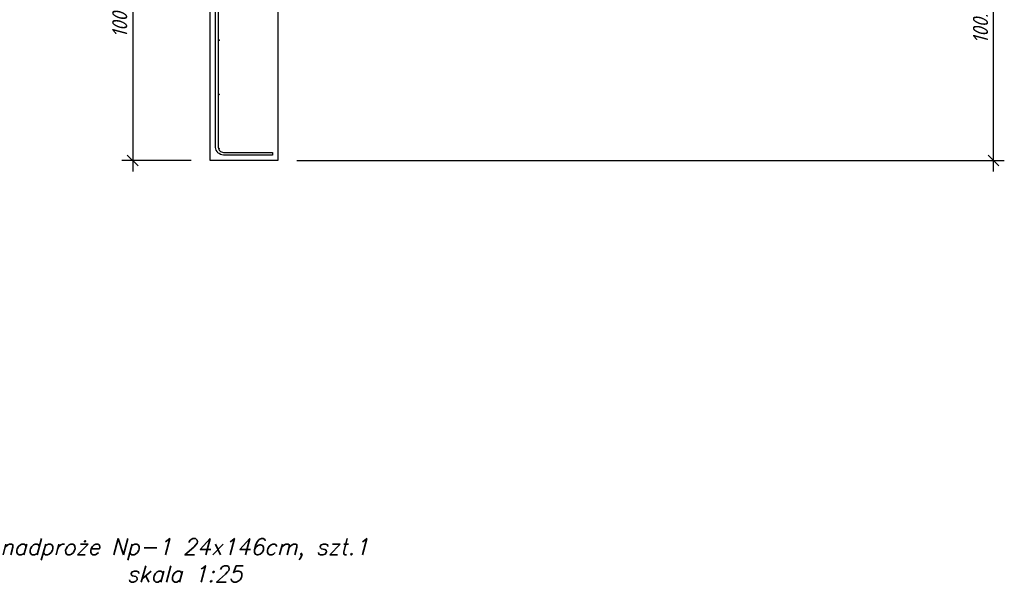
# Model space of a CAD drawing. Header units: millimetres. Extents: x -59549 to 24928, y -40343 to 39139.
# Tile 13 of 27: x -21166 to -17534, y -1470 to 605. Entities that reach past the tile are written whole.
import ezdxf

# ---------------------------------------------------------------- set-up
doc = ezdxf.new("R2010")
doc.units = ezdxf.units.MM
doc.header["$MEASUREMENT"] = 0
doc.linetypes.add('Dot & Dashed', pattern=[335.138881, 176.388884, -88.194442, 0, -70.555556])
doc.linetypes.add('Hidden', pattern=[7.14375, 4.7625, -2.38125])
for name, color, linetype in [('k-nadproża', 4, 'Hidden'), ('k-schody', 2, 'Continuous'), ('k-wymiary', 1, 'Continuous')]:
    doc.layers.add(name, color=color, linetype=linetype)
doc.layers.add('Ogólne', color=7, linetype='Continuous', lineweight=25)
doc.styles.add('50', font='romans.shx', dxfattribs={"width": 0.85, "oblique": 15, "height": 10})
doc.styles.add('ISO', font='ISOCP.SHX', dxfattribs={"oblique": 15})
doc.dimstyles.new('ISO 1_20', dxfattribs={"dimtxt": 56, "dimasz": 40, "dimexe": 40, "dimexo": 70, "dimgap": 20, "dimtad": 1, "dimdec": 1, "dimlfac": 0.1, "dimdsep": 46, "dimtxsty": 'ISO', "dimblk": 'OBLIQUE', "dimcen": 0.09, "dimdle": 40, "dimclrd": 1, "dimclre": 1, "dimclrt": 2, "dimadec": 0, "dimazin": 0, "dimtfac": 1, "dimtdec": 1, "dimtix": 1, "dimtmove": 2, "dimatfit": 0, "dimfxl": 1, "dimtolj": 1, "dimtzin": 0, "dimlwd": -1, "dimlwe": -1, "dimarcsym": 0})

# ---------------------------------------------------------------- blocks, each defined once
blk = doc.blocks.new('_Oblique')
at = {"color": 0, "linetype": 'ByBlock', "lineweight": -2, "ltscale": 30}
blk.add_line((-0.5, -0.5), (0.5, 0.5), dxfattribs=at)
blk = doc.blocks.new('*D58')
at = {"layer": 'Defpoints', "color": 0}
for p in [(-20213.5, 819.9), (-20463.5, 664.5), (-20213.5, 588.5)]:
    blk.add_point(p, dxfattribs=at)
at = {"layer": 'k-wymiary', "color": 1}
for p, q in [((-20463.5, 734.5), (-20463.5, 859.9)), ((-20213.5, 658.5), (-20213.5, 859.9)), ((-20503.5, 819.9), (-20173.5, 819.9))]:
    blk.add_line(p, q, dxfattribs=at)
at = {"layer": 'k-wymiary', "color": 1, "xscale": 40, "yscale": 40, "zscale": 40, "rotation": 180}
blk.add_blockref('_Oblique', (-20463.5, 819.9), dxfattribs=at)
at = {"layer": 'k-wymiary', "color": 1, "xscale": 40, "yscale": 40, "zscale": 40}
blk.add_blockref('_Oblique', (-20213.5, 819.9), dxfattribs=at)
at = {"layer": 'k-wymiary', "color": 2, "insert": (-20338.5, 867.9), "char_height": 56, "attachment_point": 5, "style": 'ISO'}
blk.add_mtext('\\A1;25', dxfattribs=at)
blk = doc.blocks.new('*D59')
at = {"layer": 'Defpoints', "color": 0}
for p in [(-17867.7, 2647), (-17867.7, 819.9), (-20213.5, 588.5)]:
    blk.add_point(p, dxfattribs=at)
at = {"layer": 'k-wymiary', "color": 1}
for p, q in [((-17867.7, 2577), (-17867.7, 779.9)), ((-20213.5, 658.5), (-20213.5, 859.9)), ((-20253.5, 819.9), (-17827.7, 819.9))]:
    blk.add_line(p, q, dxfattribs=at)
at = {"layer": 'k-wymiary', "color": 1, "xscale": 40, "yscale": 40, "zscale": 40, "rotation": 180}
blk.add_blockref('_Oblique', (-20213.5, 819.9), dxfattribs=at)
at = {"layer": 'k-wymiary', "color": 1, "xscale": 40, "yscale": 40, "zscale": 40}
blk.add_blockref('_Oblique', (-17867.7, 819.9), dxfattribs=at)
at = {"layer": 'k-wymiary', "color": 2, "insert": (-19040.6, 867.9), "char_height": 56, "attachment_point": 5, "style": 'ISO'}
blk.add_mtext('\\A1;234.6', dxfattribs=at)
blk = doc.blocks.new('*D61')
at = {"layer": 'Defpoints', "color": 0}
for p in [(-20213.5, 1091.9), (-17574.5, 1091.9), (-20213.5, 85.2)]:
    blk.add_point(p, dxfattribs=at)
at = {"layer": 'k-wymiary', "color": 1}
for p, q in [((-17574.5, 45.2), (-17574.5, 1131.9)), ((-20143.5, 1091.9), (-17534.5, 1091.9)), ((-20143.5, 85.2), (-17534.5, 85.2))]:
    blk.add_line(p, q, dxfattribs=at)
at = {"layer": 'k-wymiary', "color": 1, "xscale": 40, "yscale": 40, "zscale": 40}
for p, rotation in [((-17574.5, 1091.9), 90), ((-17574.5, 85.2), 270)]:
    blk.add_blockref('_Oblique', p, dxfattribs=dict(at, rotation=rotation))
at = {"layer": 'k-wymiary', "color": 2, "insert": (-17622.5, 588.5), "char_height": 56, "attachment_point": 5, "rotation": 90, "style": 'ISO'}
blk.add_mtext('\\A1;100.7', dxfattribs=at)
blk = doc.blocks.new('*D77')
at = {"layer": 'Defpoints', "color": 0}
for p in [(-20463.5, 1085.2), (-20749.1, 85.2), (-20463.5, 85.2)]:
    blk.add_point(p, dxfattribs=at)
at = {"layer": 'k-wymiary', "color": 1}
for p, q in [((-20749.1, 1125.2), (-20749.1, 45.2)), ((-20533.5, 1085.2), (-20789.1, 1085.2)), ((-20533.5, 85.2), (-20789.1, 85.2))]:
    blk.add_line(p, q, dxfattribs=at)
at = {"layer": 'k-wymiary', "color": 1, "xscale": 40, "yscale": 40, "zscale": 40}
for p, rotation in [((-20749.1, 1085.2), 90), ((-20749.1, 85.2), 270)]:
    blk.add_blockref('_Oblique', p, dxfattribs=dict(at, rotation=rotation))
at = {"layer": 'k-wymiary', "color": 2, "insert": (-20797.1, 585.2), "char_height": 56, "attachment_point": 5, "rotation": 90, "style": 'ISO'}
blk.add_mtext('\\A1;100', dxfattribs=at)

msp = doc.modelspace()

# ---------------------------------------------------------------- hatches: boundary and pattern name
at = {"layer": 'Ogólne', "linetype": 'Continuous', "lineweight": 50, "transparency": 33554687}
for points in [[(-20427.51, 528.94), (-20427.74, 530.08), (-20428.39, 531.06), (-20429.36, 531.71), (-20430.51, 531.94), (-20431.66, 531.71), (-20432.63, 531.06), (-20433.28, 530.08), (-20433.51, 528.94), (-20433.28, 527.79), (-20432.63, 526.82), (-20431.66, 526.17), (-20430.51, 525.94), (-20429.36, 526.17), (-20428.39, 526.82), (-20427.74, 527.79)], [(-20427.51, 328.94), (-20427.74, 330.08), (-20428.39, 331.06), (-20429.36, 331.71), (-20430.51, 331.94), (-20431.66, 331.71), (-20432.63, 331.06), (-20433.28, 330.08), (-20433.51, 328.94), (-20433.28, 327.79), (-20432.63, 326.82), (-20431.66, 326.17), (-20430.51, 325.94), (-20429.36, 326.17), (-20428.39, 326.82), (-20427.74, 327.79)], [(-20427.51, 128.94), (-20427.74, 130.08), (-20428.39, 131.06), (-20429.36, 131.71), (-20430.51, 131.94), (-20431.66, 131.71), (-20432.63, 131.06), (-20433.28, 130.08), (-20433.51, 128.94), (-20433.28, 127.79), (-20432.63, 126.82), (-20431.66, 126.17), (-20430.51, 125.94), (-20429.36, 126.17), (-20428.39, 126.82), (-20427.74, 127.79)]]:
    msp.add_hatch(color=5, dxfattribs=at).paths.add_polyline_path(points)

# ---------------------------------------------------------------- linework, layer by layer
at = {"layer": 'k-schody'}
msp.add_lwpolyline([(-20213.51, 1091.92), (-20213.51, 85.17), (-20463.51, 85.17), (-20463.51, 1243.85)], dxfattribs=at)
at = {"layer": 'Ogólne', "color": 7, "linetype": 'Continuous', "lineweight": 25, "transparency": 33554687}
for points in [[(-20233.51, 105.17), (-20414.95, 105.17), (-20420.16, 105.89), (-20425.6, 107.69), (-20430.61, 110.49), (-20434.74, 113.94), (-20438.19, 118.07), (-20440.99, 123.08), (-20442.79, 128.52), (-20443.51, 133.73), (-20443.51, 960.24)], [(-20433.51, 959.8), (-20433.51, 134.42), (-20433.01, 130.79), (-20431.8, 127.12), (-20429.92, 123.77), (-20427.64, 121.04), (-20424.91, 118.76), (-20421.56, 116.88), (-20417.89, 115.67), (-20414.26, 115.17), (-20233.51, 115.17), (-20233.51, 105.17)]]:
    msp.add_lwpolyline(points, dxfattribs=at)

# ---------------------------------------------------------------- texts
at = {"layer": 'k-nadproża', "color": 2, "linetype": 'Dot & Dashed', "ltscale": 1.5, "insert": (-20558.94, -1469.05), "char_height": 60, "width": 1570.8199, "attachment_point": 8, "style": '50'}
msp.add_mtext('{\\W1;nadproże Np-1 24x146cm, szt.1\\Pskala 1:25 }', dxfattribs=at)

# ---------------------------------------------------------------- dimensions: what is measured, and where the dimension line sits
at = {"layer": 'k-wymiary', "color": 4}
dim = msp.add_linear_dim(base=(-17867.69, 819.94), p1=(-20213.51, 588.55), p2=(-17867.69, 2647.01), dimstyle='ISO 1_20', dxfattribs=at)
dim.commit()
dim.dimension.update_dxf_attribs({"geometry": '*D59', "text_midpoint": (-19040.6, 867.94)})
for base, p1, p2, picture, middle in [((-17574.49, 1091.92), (-20213.51, 85.17), (-20213.51, 1091.92), '*D61', (-17622.49, 588.55)), ((-20749.1, 85.17), (-20463.51, 1085.17), (-20463.51, 85.17), '*D77', (-20797.1, 585.17))]:
    dim = msp.add_linear_dim(base=base, p1=p1, p2=p2, angle=90, dimstyle='ISO 1_20', dxfattribs=at)
    dim.commit()
    dim.dimension.update_dxf_attribs({"geometry": picture, "text_midpoint": middle})
at = {"layer": 'k-wymiary'}
dim = msp.add_linear_dim(base=(-20213.51, 819.94), p1=(-20463.51, 664.51), p2=(-20213.51, 588.55), dimstyle='ISO 1_20', dxfattribs=at)
dim.commit()
dim.dimension.update_dxf_attribs({"geometry": '*D58', "text_midpoint": (-20338.51, 867.94)})

doc.saveas('drawing.dxf')
